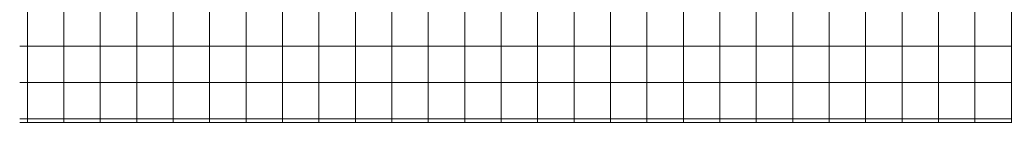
# Model space of a CAD drawing. Header units: millimetres. Extents: x 371321 to 690386, y -299082 to -101508.
# Tile 10 of 38: x 403485 to 416352, y -186227 to -184880. Entities that reach past the tile are written whole.
import ezdxf

# ---------------------------------------------------------------- set-up
doc = ezdxf.new("R2010")
doc.units = ezdxf.units.MM
doc.header["$LTSCALE"] = 10
doc.header["$MEASUREMENT"] = 0

# ---------------------------------------------------------------- blocks, each defined once
blk = doc.blocks.new('Podklad')
at = {"lineweight": 0}
h = blk.add_hatch(dxfattribs=at)
h.set_pattern_fill('NET', color=252, scale=150, angle=270)
h.set_pattern_definition([(270, (634090.826258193, 414370.15011742), (476.25, -8.748570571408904e-14), []), (0, (634090.826258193, 414370.15011742), (1.166476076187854e-13, 476.25), [])])
h.paths.add_polyline_path([(434225.3844141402, -186226.8820927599), (434225.3844141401, -157301.8820927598), (431225.3844141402, -157301.8820927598), (431225.3844141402, -157801.8820927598), (431225.3844141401, -158501.8820927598), (431275.3844141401, -158501.8820927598), (431275.3844141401, -160001.8820927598), (431225.3844141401, -160001.8820927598), (431225.3844141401, -160501.8820927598), (431275.3844141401, -160501.8820927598), (431275.3844141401, -162001.8820927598), (431225.3844141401, -162001.8820927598), (431225.3844141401, -162501.8820927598), (431275.3844141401, -162501.8820927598), (431275.3844141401, -164001.8820927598), (431225.3844141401, -164001.8820927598), (431225.3844141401, -164501.8820927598), (431275.3844141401, -164501.8820927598), (431275.3844141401, -166001.8820927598), (431225.3844141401, -166001.8820927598), (431225.3844141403, -166501.8820927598), (431275.3844141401, -166501.8820927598), (431275.3844141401, -168001.8820927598), (431225.3844141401, -168001.8820927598), (431225.3844141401, -168501.8820927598), (431275.3844141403, -168501.8820927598), (431275.3844141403, -170001.8820927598), (431225.3844141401, -170001.8820927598), (431225.3844141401, -170501.8820927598), (431275.3844141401, -170501.8820927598), (431275.3844141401, -172001.8820927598), (431225.3844141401, -172001.8820927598), (431225.3844141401, -172501.8820927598), (431275.3844141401, -172501.8820927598), (431275.3844141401, -174001.8820927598), (431225.3844141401, -174001.8820927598), (431225.3844141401, -174501.8820927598), (431225.3844141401, -176001.8820927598), (431225.3844141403, -176476.8820927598), (431275.3844141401, -176476.8820927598), (431275.3844141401, -177976.8820927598), (431225.3844141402, -177976.8820927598), (431225.3844141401, -178551.8820927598), (431275.3844141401, -178551.8820927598), (431275.3844141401, -180651.8820927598), (431225.3844141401, -180651.8820927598), (431225.3844141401, -181151.8820927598), (434225.3844141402, -181151.8820927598), (434225.3844141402, -184226.8820927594), (432825.3844141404, -184226.8820927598), (432825.3844141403, -182752.0031965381), (431225.3844141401, -182752.0031965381), (431225.3844141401, -182451.8820927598), (427750.3844141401, -182451.8820927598), (427750.3844141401, -183851.8820927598), (427750.3844141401, -184226.8820927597), (426600.3844141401, -184226.8820927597), (422400.3844141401, -184226.8820927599), (421400.3844141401, -184226.8820927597), (421400.3844141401, -184276.8820927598), (420200.3844141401, -184276.8820927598), (420200.3844141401, -184226.8820927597), (419800.3844141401, -184226.8820927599), (419800.3844141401, -184276.8820927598), (418600.3844141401, -184276.8820927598), (418600.3844141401, -184226.8820927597), (417100.3844141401, -184226.8820927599), (417100.3844141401, -184276.8820927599), (415600.3844141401, -184276.8820927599), (415600.3844141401, -184226.8820927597), (415200.3844141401, -184226.8820927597), (415200.3844141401, -184276.8820927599), (413700.3844141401, -184276.8820927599), (413700.3844141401, -184226.8820927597), (413300.3844141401, -184226.8820927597), (413300.3844141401, -184276.8820927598), (411800.3844141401, -184276.8820927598), (411800.3844141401, -184226.8820927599), (411400.3844141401, -184226.8820927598), (411400.3844141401, -184276.8820927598), (409900.3844141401, -184276.8820927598), (409900.3844141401, -184226.8820927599), (409500.3844141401, -184226.8820927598), (409500.3844141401, -184276.8820927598), (408000.3844141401, -184276.8820927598), (408000.3844141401, -184226.8820927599), (403485.2903739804, -184226.8820927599), (403485.2903739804, -186226.8820927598)])
at = {"color": 252, "lineweight": 0}
blk.add_line((403485.2903739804, -186226.8820927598), (434225.3844141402, -186226.8820927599), dxfattribs=at)

msp = doc.modelspace()

# ---------------------------------------------------------------- block references
msp.add_blockref('Podklad', (0, 0))

doc.saveas('drawing.dxf')
